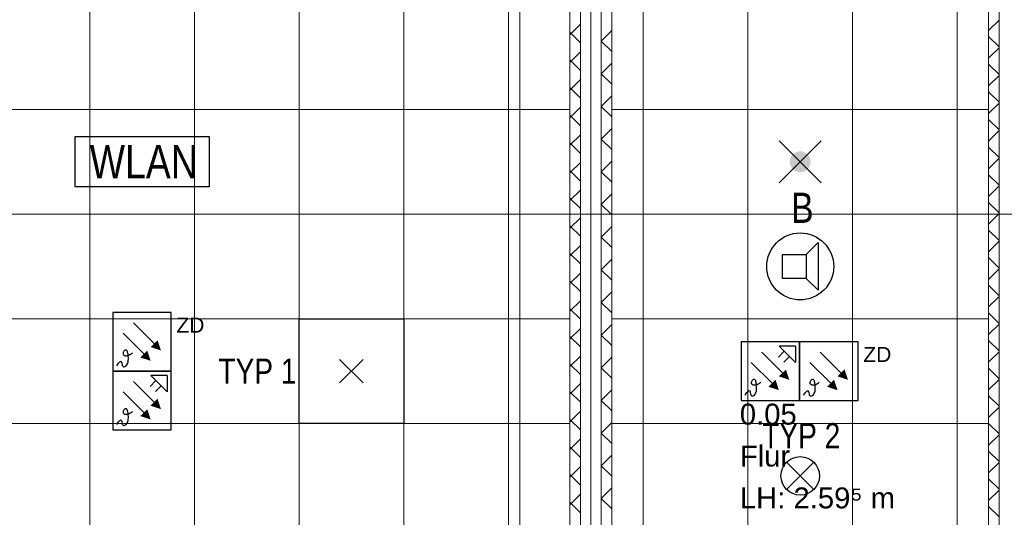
# Model space of a CAD drawing. Extents: x 1101 to 1942, y 41 to 882.
# Tile 72 of 113: x 1355 to 1473, y 553 to 613. Entities that reach past the tile are written whole.
import ezdxf
from ezdxf.lldxf.tags import DXFTag

# ---------------------------------------------------------------- set-up
doc = ezdxf.new("R2010")
doc.units = 0
doc.layers.get('0').update_dxf_attribs({"lineweight": 13})
for name, color, linetype, lineweight in [('Axen', 7, 'Continuous', 25), ('Deckenspiegel', 7, 'Continuous', 25), ('Fullfläche', 7, 'Continuous', 25), ('Maßlinien', 7, 'Continuous', 25), ('Räume', 7, 'Continuous', 25), ('Wände', 7, 'Continuous', 25)]:
    doc.layers.add(name, color=color, linetype=linetype, lineweight=lineweight)
for name, color, linetype, lineweight, true_color in [('BI_E_Beschallung', 5, 'Continuous', 25, 0x0000ff), ('BI_E_EDV', 3, 'Continuous', 25, 0x00ff00), ('BI_E_Einbruchmeldeanlagen', 5, 'Continuous', 25, 0x0000ff), ('BI_E_Licht', 7, 'Continuous', 25, 0xff6600), ('BI_E_Sicherheitsleuchten', 3, 'Continuous', 25, 0x00ff00)]:
    doc.layers.add(name, color=color, linetype=linetype, lineweight=lineweight, true_color=true_color)
doc.styles.get("Standard").update_dxf_attribs({"font": 'arial.ttf'})
tags = doc.linetypes.add('ALL_S25', pattern=[0.001, 0, -0.001]).pattern_tags.tags
tags[6:7] = [DXFTag(74, 4), DXFTag(75, 0), DXFTag(340, '0'), DXFTag(46, 1.0), DXFTag(50, 0.0), DXFTag(44, 0.0), DXFTag(45, 0.0)]
tags[4:5] = [DXFTag(74, 4), DXFTag(75, 0), DXFTag(340, '0'), DXFTag(46, 1.0), DXFTag(50, 0.0), DXFTag(44, 0.0), DXFTag(45, 0.0)]

# ---------------------------------------------------------------- blocks, each defined once
blk = doc.blocks.new('Referenz-A03CP7E41H', base_point=(1127.79, 89.81))
at = {"layer": 'Axen', "color": 0, "linetype": 'ALL_S25', "lineweight": -2, "ltscale": 0.13}
for p, q in [((1423.5, 90.13), (1423.5, 825.65)), ((1661.88, 589.45), (1222.37, 589.45))]:
    blk.add_line(p, q, dxfattribs=at)
at = {"layer": 'Deckenspiegel', "color": 0, "lineweight": -2}
for p, q in [((1363.65, 686.95), (1363.65, 441.94)), ((1376.15, 686.95), (1376.15, 441.94)), ((1388.65, 686.95), (1388.65, 441.94)), ((1401.15, 686.95), (1401.15, 441.94)), ((1413.65, 686.95), (1413.65, 441.94)), ((1421, 686.95), (1421, 441.95)), ((1426, 193.45), (1426, 685.45)), ((1429.75, 193.45), (1429.75, 685.45)), ((1442.25, 193.45), (1442.25, 685.45)), ((1454.75, 193.45), (1454.75, 685.45)), ((1467.25, 193.45), (1467.25, 685.45)), ((1471, 685.45), (1471, 193.45)), ((1306.3, 601.94), (1421, 601.95)), ((1471, 601.95), (1426, 601.95)), ((1306.3, 589.44), (1421, 589.45)), ((1471, 589.45), (1426, 589.45)), ((1306.3, 576.94), (1421, 576.95)), ((1471, 576.95), (1426, 576.95)), ((1306.3, 564.44), (1421, 564.45)), ((1471, 564.45), (1426, 564.45))]:
    blk.add_line(p, q, dxfattribs=at)
at = {"layer": 'Fullfläche', "color": 0, "lineweight": -2}
for p, q in [((1472.25, 612.61), (1471, 611.36)), ((1422.25, 612.11), (1421, 610.86)), ((1422.25, 609.9), (1421, 611.15)), ((1424.75, 610.11), (1426, 611.36)), ((1472.25, 609.4), (1471, 610.65)), ((1424.75, 610.1), (1426, 608.85)), ((1472.25, 609.31), (1471, 608.06)), ((1422.25, 608.81), (1421, 607.56)), ((1422.25, 606.6), (1421, 607.85)), ((1424.75, 606.21), (1426, 607.46)), ((1472.25, 606.1), (1471, 607.35)), ((1424.75, 606.2), (1426, 604.95)), ((1472.25, 606.01), (1471, 604.76)), ((1422.25, 605.51), (1421, 604.26)), ((1422.25, 603.3), (1421, 604.55)), ((1424.75, 602.31), (1426, 603.56)), ((1472.25, 602.8), (1471, 604.05)), ((1422.25, 602.21), (1421, 600.96)), ((1424.75, 602.3), (1426, 601.05)), ((1472.25, 602.71), (1471, 601.46)), ((1422.25, 600), (1421, 601.25)), ((1424.75, 598.41), (1426, 599.66)), ((1472.25, 599.5), (1471, 600.75)), ((1422.25, 598.91), (1421, 597.66)), ((1472.25, 599.41), (1471, 598.16)), ((1422.25, 596.7), (1421, 597.95)), ((1424.75, 598.4), (1426, 597.15)), ((1472.25, 596.2), (1471, 597.45)), ((1422.25, 595.61), (1421, 594.36)), ((1424.75, 594.51), (1426, 595.76)), ((1472.25, 596.11), (1471, 594.86)), ((1422.25, 593.4), (1421, 594.65)), ((1424.75, 594.5), (1426, 593.25)), ((1472.25, 592.9), (1471, 594.15)), ((1472.25, 592.81), (1471, 591.56)), ((1422.25, 592.31), (1421, 591.06)), ((1424.75, 590.61), (1426, 591.86)), ((1422.25, 590.1), (1421, 591.35)), ((1424.75, 590.6), (1426, 589.35)), ((1472.25, 589.6), (1471, 590.85)), ((1472.25, 589.51), (1471, 588.26)), ((1422.25, 589.01), (1421, 587.76)), ((1422.25, 586.8), (1421, 588.05)), ((1424.75, 586.71), (1426, 587.96)), ((1472.25, 586.3), (1471, 587.55)), ((1422.25, 585.71), (1421, 584.46)), ((1424.75, 586.7), (1426, 585.45)), ((1472.25, 586.21), (1471, 584.96)), ((1422.25, 583.5), (1421, 584.75)), ((1424.75, 582.81), (1426, 584.06)), ((1472.25, 583), (1471, 584.25)), ((1422.25, 582.41), (1421, 581.16)), ((1424.75, 582.8), (1426, 581.55)), ((1472.25, 582.91), (1471, 581.66)), ((1422.25, 580.2), (1421, 581.45)), ((1472.25, 579.7), (1471, 580.95)), ((1424.75, 578.91), (1426, 580.16)), ((1422.25, 579.11), (1421, 577.86)), ((1424.75, 578.9), (1426, 577.65)), ((1472.25, 579.61), (1471, 578.36)), ((1422.25, 576.9), (1421, 578.15)), ((1472.25, 576.4), (1471, 577.65)), ((1424.75, 575.01), (1426, 576.26)), ((1472.25, 576.31), (1471, 575.06)), ((1422.25, 575.81), (1421, 574.56)), ((1424.75, 575), (1426, 573.75)), ((1422.25, 573.6), (1421, 574.85)), ((1472.25, 573.11), (1471, 574.35)), ((1472.25, 573.01), (1471, 571.76)), ((1422.25, 572.51), (1421, 571.26)), ((1422.25, 570.3), (1421, 571.55)), ((1424.75, 571.11), (1426, 572.36)), ((1424.75, 571.1), (1426, 569.85)), ((1472.25, 569.8), (1471, 571.05)), ((1422.25, 569.21), (1421, 567.96)), ((1472.25, 569.71), (1471, 568.46)), ((1422.25, 567), (1421, 568.25)), ((1424.75, 567.21), (1426, 568.46)), ((1424.75, 567.2), (1426, 565.95)), ((1472.25, 566.51), (1471, 567.75)), ((1422.25, 565.91), (1421, 564.66)), ((1472.25, 566.41), (1471, 565.16)), ((1422.25, 563.7), (1421, 564.95)), ((1424.75, 563.31), (1426, 564.56)), ((1472.25, 563.21), (1471, 564.45)), ((1424.75, 563.3), (1426, 562.05)), ((1422.25, 562.61), (1421, 561.36)), ((1472.25, 563.11), (1471, 561.86)), ((1422.25, 560.4), (1421, 561.65)), ((1472.25, 559.91), (1471, 561.15)), ((1424.75, 559.41), (1426, 560.66)), ((1472.25, 559.81), (1471, 558.56)), ((1422.25, 559.31), (1421, 558.06)), ((1424.75, 559.4), (1426, 558.15)), ((1422.25, 557.1), (1421, 558.35)), ((1472.25, 556.61), (1471, 557.85)), ((1424.75, 555.51), (1426, 556.76)), ((1472.25, 556.51), (1471, 555.26)), ((1422.25, 556.01), (1421, 554.76)), ((1422.25, 553.8), (1421, 555.05)), ((1424.75, 555.5), (1426, 554.25)), ((1472.25, 553.31), (1471, 554.55))]:
    blk.add_line(p, q, dxfattribs=at)
at = {"layer": 'Maßlinien', "color": 0, "lineweight": -2}
blk.add_line((1415, 654.35), (1415, 441.95), dxfattribs=at)
at = {"layer": 'Wände', "color": 0, "lineweight": -2}
for p, q in [((1472.25, 474.54), (1472.25, 689.45)), ((1471, 477.14), (1471, 688.65)), ((1421, 539.45), (1421, 654.35)), ((1422.25, 440.68), (1422.25, 654.35)), ((1423.5, 654.35), (1423.5, 474.54)), ((1424.75, 424.55), (1424.75, 654.35)), ((1426, 654.35), (1426, 564.25)), ((1426, 564.25), (1426, 474.54))]:
    blk.add_line(p, q, dxfattribs=at)
at = {"layer": 'Räume', "color": 0, "lineweight": -2, "char_height": 2.5, "attachment_point": 1, "rotation": 359.9932}
for s, insert in [('{\\fArial;0.05}', (1441.29, 566.82)), ('{\\fArial;Flur}', (1441.29, 561.82)), ('{\\fArial;LH: 2.59⁵ m}', (1441.29, 556.82))]:
    blk.add_mtext(s, dxfattribs=dict(at, insert=insert))
blk = doc.blocks.new('RZB Sidelite ECO 30W-A03CP7FW1H', base_point=(1388.65, 564.45))
at = {"color": 0, "lineweight": -2}
for p, q in [((1388.65, 564.45), (1388.65, 576.95)), ((1388.65, 576.95), (1401.15, 576.95)), ((1401.15, 576.95), (1401.15, 564.45)), ((1396.3, 569.3), (1393.5, 572.1)), ((1396.3, 572.1), (1393.5, 569.3)), ((1401.15, 564.45), (1388.65, 564.45))]:
    blk.add_line(p, q, dxfattribs=at)
blk = doc.blocks.new('Trilux G04 C07 WR STAGE1-A03CP7IO1H', base_point=(1446.2, 555.9))
at = {"color": 0, "linetype": 'ByBlock', "lineweight": -2, "ltscale": 0.25}
for p, q in [((1446.87, 556.57), (1450.12, 559.82)), ((1446.87, 559.82), (1450.12, 556.57))]:
    blk.add_line(p, q, dxfattribs=at)
blk.add_circle((1448.5, 558.2), 2.3, dxfattribs=at)
blk = doc.blocks.new('Sicherheitsbel. (Bereitschaftsschaltung)-A03CP7IS1H', base_point=(1446, 593.2))
at = {"lineweight": -2}
blk.add_hatch(color=0, dxfattribs=at).paths.add_polyline_path([(1448.5, 596.95), (1448.82, 596.9), (1449.12, 596.77), (1449.38, 596.58), (1449.58, 596.32), (1449.7, 596.02), (1449.75, 595.69), (1449.7, 595.37), (1449.58, 595.07), (1449.38, 594.81), (1449.12, 594.61), (1448.82, 594.49), (1448.5, 594.44), (1448.18, 594.49), (1447.88, 594.61), (1447.62, 594.81), (1447.43, 595.07), (1447.3, 595.37), (1447.26, 595.69), (1447.3, 596.02), (1447.43, 596.32), (1447.62, 596.58), (1447.88, 596.77), (1448.18, 596.9)])
at = {"color": 0, "lineweight": -2}
for p, q in [((1446, 598.2), (1451, 593.2)), ((1451, 598.2), (1446, 593.2))]:
    blk.add_line(p, q, dxfattribs=at)
blk = doc.blocks.new('Brandmelder in ZD-A03CP7IY1H', base_point=(1448.43, 567.2))
at = {"color": 0, "lineweight": -2}
for p, q in [((1455.43, 574.2), (1448.43, 574.2)), ((1448.43, 574.2), (1448.43, 567.2)), ((1455.43, 567.2), (1455.43, 574.2)), ((1450.9, 572.97), (1453.37, 570.49)), ((1449.66, 571.73), (1452.14, 569.25)), ((1449.67, 569.4), (1449.66, 569.34)), ((1449.66, 569.34), (1449.66, 569.28)), ((1449.66, 569.28), (1449.68, 569.22)), ((1449.69, 569.46), (1449.67, 569.4)), ((1449.7, 569.17), (1449.68, 569.22)), ((1449.72, 569.52), (1449.69, 569.46)), ((1449.7, 569.17), (1449.74, 569.13)), ((1449.76, 569.57), (1449.72, 569.52)), ((1449.8, 569.09), (1449.74, 569.13)), ((1449.8, 569.62), (1449.76, 569.57)), ((1449.85, 569.67), (1449.8, 569.62)), ((1449.8, 569.09), (1449.86, 569.06)), ((1449.9, 569.7), (1449.85, 569.67)), ((1449.95, 569.72), (1449.9, 569.7)), ((1450, 569.73), (1449.95, 569.72)), ((1450, 569.73), (1450.04, 569.72)), ((1450.09, 569.7), (1450.04, 569.72)), ((1450.09, 569.7), (1450.12, 569.66)), ((1450.16, 569.6), (1450.12, 569.66)), ((1450.19, 569.53), (1450.16, 569.6)), ((1450.21, 569.45), (1450.19, 569.53)), ((1450.24, 569.35), (1450.21, 569.45)), ((1450.26, 569.23), (1450.24, 569.35)), ((1450.24, 569.09), (1450.35, 569.12)), ((1450.28, 569.1), (1450.26, 569.23)), ((1450.29, 568.95), (1450.28, 569.1)), ((1450.35, 569.12), (1450.47, 569.17)), ((1450.47, 569.17), (1450.58, 569.24)), ((1450.58, 569.24), (1450.68, 569.31)), ((1450.68, 569.31), (1450.78, 569.4)), ((1448.91, 567.83), (1449.14, 568.15)), ((1449.14, 568.15), (1449.29, 568.32)), ((1449.29, 568.32), (1449.4, 568.39)), ((1449.4, 568.39), (1449.47, 568.36)), ((1449.47, 568.36), (1449.51, 568.27)), ((1449.51, 568.27), (1449.53, 568.14)), ((1449.53, 568.14), (1449.55, 568)), ((1449.55, 568), (1449.58, 567.88)), ((1449.86, 569.06), (1449.94, 569.05)), ((1449.94, 569.05), (1450.03, 569.05)), ((1450.03, 569.05), (1450.13, 569.06)), ((1450.04, 567.85), (1450.12, 567.95)), ((1450.12, 567.95), (1450.18, 568.06)), ((1450.13, 569.06), (1450.24, 569.09)), ((1450.18, 568.06), (1450.23, 568.19)), ((1450.23, 568.19), (1450.27, 568.33)), ((1450.27, 568.33), (1450.29, 568.49)), ((1450.3, 568.8), (1450.29, 568.95)), ((1450.29, 568.49), (1450.3, 568.64)), ((1450.3, 568.64), (1450.3, 568.8)), ((1448.43, 567.2), (1455.43, 567.2)), ((1449.58, 567.88), (1449.64, 567.79)), ((1449.64, 567.79), (1449.7, 567.74)), ((1449.7, 567.74), (1449.78, 567.72)), ((1449.78, 567.72), (1449.87, 567.74)), ((1449.87, 567.74), (1449.95, 567.78)), ((1449.95, 567.78), (1450.04, 567.85))]:
    blk.add_line(p, q, dxfattribs=at)
for points in [[(1454.2, 569.67), (1452.96, 570.08), (1453.79, 570.9)], [(1452.96, 568.43), (1451.72, 568.84), (1452.55, 569.67)]]:
    blk.add_solid(points, dxfattribs=at)
at = {"color": 0, "lineweight": -2, "insert": (1456.03, 573.6), "char_height": 1.8, "attachment_point": 1}
blk.add_mtext('{\\fArial;ZD}', dxfattribs=at)
blk = doc.blocks.new('Brandmelder-A03CP7J01H', base_point=(1441.43, 567.2))
at = {"color": 0, "lineweight": -2}
for p, q in [((1448.43, 574.2), (1441.43, 574.2)), ((1441.43, 574.2), (1441.43, 567.2)), ((1448.43, 567.2), (1448.43, 574.2)), ((1443.9, 572.97), (1446.37, 570.49)), ((1446.6, 573.08), (1445.91, 572.39)), ((1447.93, 573.7), (1445.98, 573.7)), ((1445.98, 573.7), (1447.93, 571.74)), ((1447.93, 573.7), (1447.93, 571.74)), ((1442.66, 571.73), (1445.14, 569.25)), ((1447.22, 572.46), (1446.53, 571.76)), ((1442.67, 569.4), (1442.66, 569.34)), ((1442.66, 569.34), (1442.66, 569.28)), ((1442.66, 569.28), (1442.68, 569.22)), ((1442.69, 569.46), (1442.67, 569.4)), ((1442.7, 569.17), (1442.68, 569.22)), ((1442.72, 569.52), (1442.69, 569.46)), ((1442.7, 569.17), (1442.74, 569.13)), ((1442.76, 569.57), (1442.72, 569.52)), ((1442.8, 569.09), (1442.74, 569.13)), ((1442.8, 569.62), (1442.76, 569.57)), ((1442.85, 569.67), (1442.8, 569.62)), ((1442.8, 569.09), (1442.86, 569.06)), ((1442.9, 569.7), (1442.85, 569.67)), ((1442.95, 569.72), (1442.9, 569.7)), ((1443, 569.73), (1442.95, 569.72)), ((1443, 569.73), (1443.04, 569.72)), ((1443.09, 569.7), (1443.04, 569.72)), ((1443.09, 569.7), (1443.12, 569.66)), ((1443.16, 569.6), (1443.12, 569.66)), ((1443.19, 569.53), (1443.16, 569.6)), ((1443.21, 569.45), (1443.19, 569.53)), ((1443.24, 569.35), (1443.21, 569.45)), ((1443.26, 569.23), (1443.24, 569.35)), ((1443.24, 569.09), (1443.35, 569.12)), ((1443.28, 569.1), (1443.26, 569.23)), ((1443.29, 568.95), (1443.28, 569.1)), ((1443.35, 569.12), (1443.47, 569.17)), ((1443.47, 569.17), (1443.58, 569.24)), ((1443.58, 569.24), (1443.68, 569.31)), ((1443.68, 569.31), (1443.78, 569.4)), ((1441.91, 567.83), (1442.14, 568.15)), ((1442.14, 568.15), (1442.29, 568.32)), ((1442.29, 568.32), (1442.4, 568.39)), ((1442.4, 568.39), (1442.47, 568.36)), ((1442.47, 568.36), (1442.51, 568.27)), ((1442.51, 568.27), (1442.53, 568.14)), ((1442.53, 568.14), (1442.55, 568)), ((1442.55, 568), (1442.59, 567.88)), ((1442.86, 569.06), (1442.94, 569.05)), ((1442.94, 569.05), (1443.03, 569.05)), ((1443.03, 569.05), (1443.13, 569.06)), ((1443.04, 567.85), (1443.12, 567.95)), ((1443.12, 567.95), (1443.18, 568.06)), ((1443.13, 569.06), (1443.24, 569.09)), ((1443.18, 568.06), (1443.23, 568.19)), ((1443.23, 568.19), (1443.27, 568.33)), ((1443.27, 568.33), (1443.29, 568.49)), ((1443.3, 568.8), (1443.29, 568.95)), ((1443.29, 568.49), (1443.3, 568.64)), ((1443.3, 568.64), (1443.3, 568.8)), ((1441.43, 567.2), (1448.43, 567.2)), ((1442.59, 567.88), (1442.64, 567.79)), ((1442.64, 567.79), (1442.7, 567.74)), ((1442.7, 567.74), (1442.78, 567.72)), ((1442.78, 567.72), (1442.87, 567.74)), ((1442.87, 567.74), (1442.95, 567.78)), ((1442.95, 567.78), (1443.04, 567.85))]:
    blk.add_line(p, q, dxfattribs=at)
for points in [[(1447.2, 569.67), (1445.96, 570.08), (1446.79, 570.9)], [(1445.96, 568.43), (1444.72, 568.84), (1445.55, 569.67)]]:
    blk.add_solid(points, dxfattribs=at)
blk = doc.blocks.new('Lautsprecher-A03CP7K41H', base_point=(1444.5, 579.2))
at = {"color": 0, "lineweight": -2}
for p, q in [((1450.63, 586.04), (1449.21, 584.62)), ((1450.63, 586.04), (1450.63, 580.36)), ((1446.37, 581.78), (1446.37, 584.62)), ((1446.37, 584.62), (1449.21, 584.62)), ((1449.21, 584.62), (1449.21, 581.78)), ((1449.21, 581.78), (1446.37, 581.78)), ((1450.63, 580.36), (1449.21, 581.78))]:
    blk.add_line(p, q, dxfattribs=at)
at = {"color": 0, "linetype": 'ByBlock', "lineweight": -2, "ltscale": 0.25}
blk.add_circle((1448.5, 583.2), 4, dxfattribs=at)
blk = doc.blocks.new('Brandmelder-A03CP7KE1H', base_point=(1366.4, 563.69))
at = {"color": 0, "lineweight": -2}
for p, q in [((1373.4, 570.69), (1366.4, 570.69)), ((1366.4, 570.69), (1366.4, 563.69)), ((1373.4, 563.69), (1373.4, 570.69)), ((1368.87, 569.46), (1371.34, 566.99)), ((1371.57, 569.57), (1370.88, 568.88)), ((1372.9, 570.19), (1370.95, 570.19)), ((1370.95, 570.19), (1372.9, 568.24)), ((1372.9, 570.19), (1372.9, 568.24)), ((1367.63, 568.23), (1370.1, 565.75)), ((1372.19, 568.95), (1371.5, 568.26)), ((1367.64, 565.9), (1367.63, 565.83)), ((1367.63, 565.83), (1367.63, 565.77)), ((1367.63, 565.77), (1367.65, 565.72)), ((1367.66, 565.96), (1367.64, 565.9)), ((1367.67, 565.67), (1367.65, 565.72)), ((1367.69, 566.02), (1367.66, 565.96)), ((1367.67, 565.67), (1367.71, 565.62)), ((1367.73, 566.07), (1367.69, 566.02)), ((1367.76, 565.59), (1367.71, 565.62)), ((1367.77, 566.12), (1367.73, 566.07)), ((1367.76, 565.59), (1367.83, 565.56)), ((1367.82, 566.16), (1367.77, 566.12)), ((1367.87, 566.2), (1367.82, 566.16)), ((1367.83, 565.56), (1367.91, 565.55)), ((1367.92, 566.22), (1367.87, 566.2)), ((1367.97, 566.22), (1367.92, 566.22)), ((1367.97, 566.22), (1368.01, 566.22)), ((1368.05, 566.19), (1368.01, 566.22)), ((1368.05, 566.19), (1368.09, 566.15)), ((1368.12, 566.1), (1368.09, 566.15)), ((1368.1, 565.56), (1368.21, 565.58)), ((1368.15, 566.03), (1368.12, 566.1)), ((1368.18, 565.94), (1368.15, 566.03)), ((1368.21, 565.84), (1368.18, 565.94)), ((1368.23, 565.72), (1368.21, 565.84)), ((1368.21, 565.58), (1368.32, 565.62)), ((1368.25, 565.59), (1368.23, 565.72)), ((1368.26, 565.45), (1368.25, 565.59)), ((1368.32, 565.62), (1368.43, 565.67)), ((1368.43, 565.67), (1368.55, 565.73)), ((1368.55, 565.73), (1368.65, 565.81)), ((1368.65, 565.81), (1368.75, 565.9)), ((1366.88, 564.33), (1367.1, 564.64)), ((1367.1, 564.64), (1367.26, 564.82)), ((1367.26, 564.82), (1367.37, 564.88)), ((1367.37, 564.88), (1367.43, 564.86)), ((1367.43, 564.86), (1367.47, 564.76)), ((1367.47, 564.76), (1367.5, 564.64)), ((1367.5, 564.64), (1367.52, 564.5)), ((1367.52, 564.5), (1367.55, 564.37)), ((1367.91, 565.55), (1368, 565.54)), ((1368, 565.54), (1368.1, 565.56)), ((1368.01, 564.35), (1368.09, 564.44)), ((1368.09, 564.44), (1368.15, 564.56)), ((1368.15, 564.56), (1368.2, 564.69)), ((1368.2, 564.69), (1368.24, 564.83)), ((1368.24, 564.83), (1368.26, 564.98)), ((1368.27, 565.29), (1368.26, 565.45)), ((1368.26, 564.98), (1368.27, 565.14)), ((1368.27, 565.14), (1368.27, 565.29)), ((1366.4, 563.69), (1373.4, 563.69)), ((1367.55, 564.37), (1367.6, 564.28)), ((1367.6, 564.28), (1367.67, 564.23)), ((1367.67, 564.23), (1367.75, 564.22)), ((1367.75, 564.22), (1367.83, 564.24)), ((1367.83, 564.24), (1367.92, 564.28)), ((1367.92, 564.28), (1368.01, 564.35))]:
    blk.add_line(p, q, dxfattribs=at)
for points in [[(1372.17, 566.16), (1370.93, 566.58), (1371.75, 567.4)], [(1370.93, 564.93), (1369.69, 565.34), (1370.52, 566.16)]]:
    blk.add_solid(points, dxfattribs=at)
blk = doc.blocks.new('Brandmelder in ZD-A03CP7KG1H', base_point=(1366.4, 570.69))
at = {"color": 0, "lineweight": -2}
for p, q in [((1373.4, 577.69), (1366.4, 577.69)), ((1366.4, 577.69), (1366.4, 570.69)), ((1373.4, 570.69), (1373.4, 577.69)), ((1368.87, 576.46), (1371.34, 573.99)), ((1367.63, 575.23), (1370.1, 572.75)), ((1367.64, 572.9), (1367.63, 572.83)), ((1367.63, 572.83), (1367.63, 572.77)), ((1367.63, 572.77), (1367.65, 572.72)), ((1367.66, 572.96), (1367.64, 572.9)), ((1367.67, 572.67), (1367.65, 572.72)), ((1367.69, 573.02), (1367.66, 572.96)), ((1367.67, 572.67), (1367.71, 572.62)), ((1367.73, 573.07), (1367.69, 573.02)), ((1367.76, 572.59), (1367.71, 572.62)), ((1367.77, 573.12), (1367.73, 573.07)), ((1367.82, 573.16), (1367.77, 573.12)), ((1367.87, 573.2), (1367.82, 573.16)), ((1367.92, 573.22), (1367.87, 573.2)), ((1367.97, 573.22), (1367.92, 573.22)), ((1367.97, 573.22), (1368.01, 573.22)), ((1368.05, 573.19), (1368.01, 573.22)), ((1368.05, 573.19), (1368.09, 573.15)), ((1368.12, 573.1), (1368.09, 573.15)), ((1368.15, 573.03), (1368.12, 573.1)), ((1368.18, 572.94), (1368.15, 573.03)), ((1368.21, 572.84), (1368.18, 572.94)), ((1368.23, 572.72), (1368.21, 572.84)), ((1368.21, 572.58), (1368.32, 572.62)), ((1368.25, 572.59), (1368.23, 572.72)), ((1368.32, 572.62), (1368.43, 572.67)), ((1368.43, 572.67), (1368.55, 572.73)), ((1368.55, 572.73), (1368.65, 572.81)), ((1368.65, 572.81), (1368.75, 572.9)), ((1366.88, 571.33), (1367.1, 571.64)), ((1367.1, 571.64), (1367.26, 571.82)), ((1367.26, 571.82), (1367.37, 571.88)), ((1367.37, 571.88), (1367.43, 571.86)), ((1367.43, 571.86), (1367.47, 571.76)), ((1367.47, 571.76), (1367.5, 571.64)), ((1367.5, 571.64), (1367.52, 571.5)), ((1367.52, 571.5), (1367.55, 571.37)), ((1367.76, 572.59), (1367.83, 572.56)), ((1367.83, 572.56), (1367.91, 572.55)), ((1367.91, 572.55), (1368, 572.54)), ((1368, 572.54), (1368.1, 572.56)), ((1368.01, 571.35), (1368.09, 571.44)), ((1368.09, 571.44), (1368.15, 571.56)), ((1368.1, 572.56), (1368.21, 572.58)), ((1368.15, 571.56), (1368.2, 571.69)), ((1368.2, 571.69), (1368.24, 571.83)), ((1368.24, 571.83), (1368.26, 571.98)), ((1368.26, 572.45), (1368.25, 572.59)), ((1368.27, 572.29), (1368.26, 572.45)), ((1368.26, 571.98), (1368.27, 572.14)), ((1368.27, 572.14), (1368.27, 572.29)), ((1366.4, 570.69), (1373.4, 570.69)), ((1367.55, 571.37), (1367.6, 571.28)), ((1367.6, 571.28), (1367.67, 571.23)), ((1367.67, 571.23), (1367.75, 571.22)), ((1367.75, 571.22), (1367.83, 571.24)), ((1367.83, 571.24), (1367.92, 571.28)), ((1367.92, 571.28), (1368.01, 571.35))]:
    blk.add_line(p, q, dxfattribs=at)
for points in [[(1372.17, 573.16), (1370.93, 573.58), (1371.75, 574.4)], [(1370.93, 571.93), (1369.69, 572.34), (1370.52, 573.16)]]:
    blk.add_solid(points, dxfattribs=at)
at = {"color": 0, "lineweight": -2, "insert": (1374, 577.09), "char_height": 1.8, "attachment_point": 1}
blk.add_mtext('{\\fArial;ZD}', dxfattribs=at)
blk = doc.blocks.new('Blockreferenz-A03CP7KI1H', base_point=(1361.9, 592.7))
at = {"color": 0, "linetype": 'ByBlock', "lineweight": -2, "ltscale": 0.25}
for p, q in [((1361.9, 592.7), (1361.9, 598.7)), ((1361.9, 598.7), (1377.9, 598.7)), ((1377.9, 598.7), (1377.9, 592.7)), ((1377.9, 592.7), (1361.9, 592.7))]:
    blk.add_line(p, q, dxfattribs=at)
at = {"color": 0, "linetype": 'ByBlock', "lineweight": -2, "ltscale": 0.25, "insert": (1363.65, 597.7), "char_height": 4, "attachment_point": 1}
blk.add_mtext('{\\W0.8;\\fArial;WLAN}', dxfattribs=at)

msp = doc.modelspace()

# ---------------------------------------------------------------- block references
at = {"color": 251, "lineweight": 13, "ltscale": 0.13, "true_color": 0x5f5f5f}
msp.add_blockref('Referenz-A03CP7E41H', (1127.79, 89.81), dxfattribs=at)
at = {"layer": 'BI_E_Beschallung', "ltscale": 0.25}
msp.add_blockref('Lautsprecher-A03CP7K41H', (1444.5, 579.2), dxfattribs=at)
at = {"layer": 'BI_E_EDV', "ltscale": 0.25}
msp.add_blockref('Blockreferenz-A03CP7KI1H', (1361.9, 592.7), dxfattribs=at)
at = {"layer": 'BI_E_Einbruchmeldeanlagen', "linetype": 'Continuous', "ltscale": 0.25}
for name, p in [('Brandmelder in ZD-A03CP7KG1H', (1366.4, 570.69)), ('Brandmelder-A03CP7J01H', (1441.43, 567.2)), ('Brandmelder in ZD-A03CP7IY1H', (1448.43, 567.2)), ('Brandmelder-A03CP7KE1H', (1366.4, 563.69))]:
    msp.add_blockref(name, p, dxfattribs=at)
at = {"layer": 'BI_E_Licht', "linetype": 'Continuous', "ltscale": 0.25}
msp.add_blockref('RZB Sidelite ECO 30W-A03CP7FW1H', (1388.65, 564.45), dxfattribs=at)
at = {"layer": 'BI_E_Licht', "ltscale": 0.25}
msp.add_blockref('Trilux G04 C07 WR STAGE1-A03CP7IO1H', (1446.2, 555.9), dxfattribs=at)
at = {"layer": 'BI_E_Sicherheitsleuchten', "linetype": 'Continuous', "ltscale": 0.25}
msp.add_blockref('Sicherheitsbel. (Bereitschaftsschaltung)-A03CP7IS1H', (1446, 593.2), dxfattribs=at)

# ---------------------------------------------------------------- texts
at = {"layer": 'BI_E_Beschallung', "ltscale": 0.25, "insert": (1447.41, 592), "char_height": 3.6, "attachment_point": 1}
msp.add_mtext('{\\W0.8;\\fArial;B}', dxfattribs=at)
at = {"layer": 'BI_E_Licht', "ltscale": 0.25, "char_height": 3, "attachment_point": 1}
for s, insert in [('{\\W0.8;\\fArial;TYP 1}', (1379.03, 572.2)), ('{\\W0.8;\\fArial;TYP 2}', (1443.97, 564.5))]:
    msp.add_mtext(s, dxfattribs=dict(at, insert=insert))

doc.saveas('drawing.dxf')
